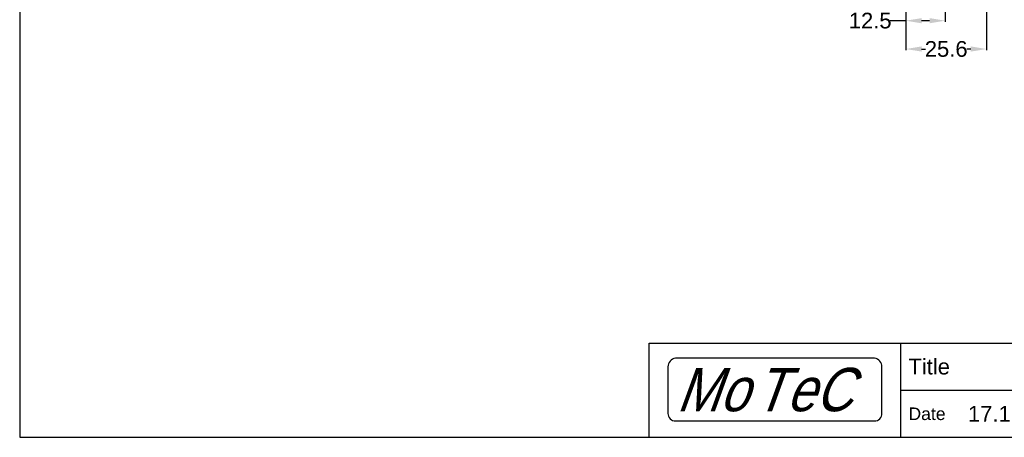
# Model space of a CAD drawing. Extents: x 0 to 283, y -70 to 196.
# Tile 1 of 30: x 0 to 156, y 0 to 66. Entities that reach past the tile are written whole.
import ezdxf
from ezdxf.enums import TextEntityAlignment as Align

# ---------------------------------------------------------------- set-up
doc = ezdxf.new("R2010")
doc.units = 0
doc.layers.get('DEFPOINTS').update_dxf_attribs({"linetype": 'CONTINUOUS'})
for name, color, linetype in [('BORDER', 3, 'CONTINUOUS'), ('BORDERMOTEC', 5, 'CONTINUOUS'), ('BORDERTEXT', 7, 'CONTINUOUS'), ('DIM', 7, 'CONTINUOUS')]:
    doc.layers.add(name, color=color, linetype=linetype)
doc.layers.add('VISIBLE', color=255, linetype='CONTINUOUS', lineweight=0)
doc.styles.add('SANSSERIF', font='sanss___.ttf')
doc.styles.add('SWISBOBT', font='swissk.ttf', dxfattribs={"width": 0.85, "oblique": 20})
doc.dimstyles.get("Standard").update_dxf_attribs({"dimtxt": 0.18, "dimasz": 0.18, "dimexe": 0.18, "dimexo": 0.0625, "dimgap": 0.09, "dimtad": 0, "dimtih": 1, "dimtoh": 1, "dimdec": 1, "dimzin": 0, "dimdsep": 46, "dimtxsty": 'SANSSERIF', "dimcen": 0.09, "dimadec": 0, "dimazin": 0, "dimtfac": 1, "dimtdec": 1, "dimtofl": 0, "dimtmove": 0, "dimatfit": 3, "dimfxl": 1, "dimtolj": 1, "dimtzin": 0, "dimarcsym": 0})

# ---------------------------------------------------------------- blocks, each defined once
blk = doc.blocks.new('Motec_Logo')
at = {"layer": 'BORDERMOTEC'}
blk.add_lwpolyline([(34, -3.7), (34, 3.7, 0.381225), (32.8, 5.1), (1.2, 5.1, 0.381225), (0, 3.7), (0, -3.7, 0.414214), (1.2, -4.9), (32.8, -4.9, 0.414214)], format="xyb", close=True, dxfattribs=at)
at = {"layer": 'BORDER', "style": 'SWISBOBT', "oblique": 20, "width": 0.85}
for s, height, p in [('Mo', 6.904, (1.3, 0.1)), ('T', 6.9, (13.66, 0.1)), ('eC', 6.904, (18.73, 0.1))]:
    blk.add_text(s, height=height, dxfattribs=at).set_placement(p, align=Align.MIDDLE_LEFT)
blk = doc.blocks.new('Prof-A4_Motec_Mech_No-Billhead')
at = {"layer": 'BORDER'}
for p, q in [((100, 15), (283, 15)), ((100, 0), (100, 15)), ((140, 0), (140, 15)), ((140, 7.5), (238, 7.5))]:
    blk.add_line(p, q, dxfattribs=at)
blk.add_lwpolyline([(0, 0), (283, 0), (283, 196), (0, 196)], close=True, dxfattribs=at)
blk.add_blockref('Motec_Logo', (103, 7.5), dxfattribs=at)
at = {"layer": 'BORDER', "style": 'SANSSERIF'}
for s, height, p in [('Title', 2.5, (141.2, 11.25)), ('Date', 2, (141.2, 3.75))]:
    blk.add_text(s, height=height, dxfattribs=at).set_placement(p, align=Align.MIDDLE_LEFT)
at = {"layer": 'BORDERTEXT', "style": 'SANSSERIF', "flags": 4}
blk.add_attdef('2011', (24.99, 192.75), '', height=2, dxfattribs=at)
at = {"layer": 'BORDERTEXT', "style": 'SANSSERIF'}
blk.add_attdef('-2011', (31.82, 192.75), '', height=2, dxfattribs=at)
at = {"layer": 'BORDERTEXT', "style": 'SANSSERIF', "flags": 4}
blk.add_attdef('1:2', text='', height=2.5, dxfattribs=at).set_placement((252.64, 18.75), align=Align.MIDDLE)
for tag, p in [('0.15', (214.38, 18.75)), ('0.5%%D', (229.57, 18.75))]:
    blk.add_attdef(tag, text='', height=2.5, dxfattribs=at).set_placement(p, align=Align.MIDDLE_LEFT)
at = {"layer": 'BORDERTEXT', "style": 'SANSSERIF'}
for tag, height, p in [('TITLE', 3, (193, 11.25)), ('1of1', 2.5, (248, 5.2)), ('SPU88888', 3.5, (270.5, 5.2)), ('22.12.2011', 2.5, (159.4, 3.75)), ('INT', 2.5, (213.24, 3.75)), ('A', 2.5, (232.48, 3.75))]:
    blk.add_attdef(tag, text='', height=height, dxfattribs=at).set_placement(p, align=Align.MIDDLE)
blk.add_attdef('KMH', text='', height=2.5, dxfattribs=at).set_placement((186.53, 3.75), align=Align.MIDDLE_LEFT)
blk = doc.blocks.new('*D19')
at = {"layer": 'DEFPOINTS', "color": 0, "transparency": 16777216}
for p in [(140.8, 89.7), (147.05, 90.1), (140.8, 66.28)]:
    blk.add_point(p, dxfattribs=at)
at = {"layer": 'VISIBLE', "color": 0, "lineweight": -2, "transparency": 16777216}
for p, q in [((140.8, 89.64), (140.8, 66.1)), ((147.05, 90.04), (147.05, 66.1)), ((140.8, 66.28), (138.3, 66.28)), ((144.55, 66.28), (143.3, 66.28))]:
    blk.add_line(p, q, dxfattribs=at)
at = {"layer": 'VISIBLE', "color": 0, "transparency": 16777216}
for points in [[(143.3, 66.69), (143.3, 65.86), (140.8, 66.28)], [(144.55, 66.69), (144.55, 65.86), (147.05, 66.28)]]:
    blk.add_solid(points, dxfattribs=at)
at = {"layer": 'VISIBLE', "color": 0, "transparency": 16777216, "insert": (135.12, 66.28), "char_height": 2.5, "attachment_point": 5, "style": 'SANSSERIF'}
blk.add_mtext('\\A1;12.5', dxfattribs=at)
blk = doc.blocks.new('*D20')
at = {"layer": 'DEFPOINTS', "color": 0, "transparency": 16777216}
for p in [(153.6, 105.95), (140.8, 89.7), (140.8, 61.77)]:
    blk.add_point(p, dxfattribs=at)
at = {"layer": 'VISIBLE', "color": 0, "lineweight": -2, "transparency": 16777216}
for p, q in [((153.6, 105.89), (153.6, 61.59)), ((140.8, 89.64), (140.8, 61.59)), ((143.3, 61.77), (143.91, 61.77)), ((151.1, 61.77), (150.5, 61.77))]:
    blk.add_line(p, q, dxfattribs=at)
at = {"layer": 'VISIBLE', "color": 0, "transparency": 16777216}
for points in [[(143.3, 62.19), (143.3, 61.36), (140.8, 61.77)], [(151.1, 62.19), (151.1, 61.36), (153.6, 61.77)]]:
    blk.add_solid(points, dxfattribs=at)
at = {"layer": 'VISIBLE', "color": 0, "transparency": 16777216, "insert": (147.2, 61.77), "char_height": 2.5, "attachment_point": 5, "style": 'SANSSERIF'}
blk.add_mtext('\\A1;25.6', dxfattribs=at)

msp = doc.modelspace()

# ---------------------------------------------------------------- block references
at = {"layer": 'DIM'}
ref = msp.add_blockref('Prof-A4_Motec_Mech_No-Billhead', (0, 0), dxfattribs=at)
ref.add_attrib('22.12.2011', '17.11.2015', dxfattribs={"layer": 'BORDERTEXT', "height": 2.5, "style": 'SANSSERIF'}).set_placement((159.4, 3.75), align=Align.MIDDLE)

# ---------------------------------------------------------------- dimensions: what is measured, and where the dimension line sits
at = {"layer": 'VISIBLE'}
for base, p1, picture, middle in [((140.8021, 61.7723), (153.6021, 105.9507), '*D20', (147.2021, 61.7723)), ((140.8021, 66.2751), (147.0521, 90.1007), '*D19', (135.1223, 66.2751))]:
    dim = msp.add_linear_dim(base=base, p1=p1, p2=(140.8021, 89.7007), dimstyle='Standard', override={"dimtxt": 2.5, "dimasz": 2.5, "dimdec": 1, "dimlfac": 2}, dxfattribs=at)
    dim.commit()
    dim.dimension.update_dxf_attribs({"geometry": picture, "text_midpoint": middle})

doc.saveas('drawing.dxf')
